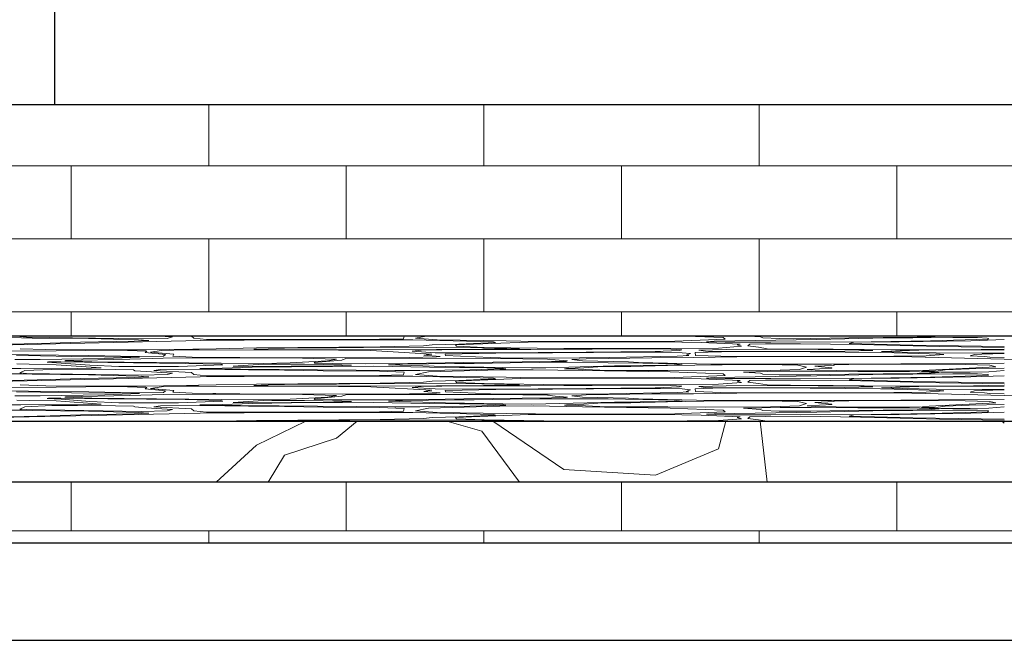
# Model space of a CAD drawing. Header units: millimetres. Extents: x -48769 to 5557, y 850 to 13065.
# Tile 37 of 56: x -17346 to -16537, y 3570 to 4080. Entities that reach past the tile are written whole.
import ezdxf

# ---------------------------------------------------------------- set-up
doc = ezdxf.new("R2010")
doc.units = ezdxf.units.MM
doc.header["$LTSCALE"] = 0.5
doc.header["$MEASUREMENT"] = 0
doc.linetypes.add('PLINE', pattern=[0])
for name, color, linetype in [('0(Nye konstruksjoner)', 7, 'Continuous'), ('232- Ikke-bærende yttervegger', 7, 'Continuous'), ('252- Gulv på grunn_ bunnplate', 7, 'Continuous')]:
    doc.layers.add(name, color=color, linetype=linetype)
doc.layers.add('235- Utvendig kledning og overflate', color=7, linetype='Continuous', lineweight=0)
doc.layers.add('255- Gulvoverflate', color=7, linetype='Continuous', lineweight=0)

# ---------------------------------------------------------------- blocks, each defined once
blk = doc.blocks.new('*X19')
at = {"layer": '235- Utvendig kledning og overflate', "linetype": 'PLINE'}
for p, q in [((-17303.53, 3660), (-17303.53, 3699.99)), ((-17077.34, 3660), (-17077.34, 3699.99)), ((-16851.15, 3660), (-16851.15, 3699.99)), ((-16624.96, 3660), (-16624.96, 3699.99)), ((-17416.63, 3660), (-17190.44, 3660)), ((-17190.44, 3660), (-16964.25, 3660)), ((-17190.44, 3650), (-17190.44, 3660)), ((-17190.44, 3650), (-17190.44, 3660)), ((-16964.25, 3660), (-16738.06, 3660)), ((-16964.25, 3650), (-16964.25, 3660)), ((-16964.25, 3650), (-16964.25, 3660)), ((-16738.06, 3660), (-16511.87, 3660)), ((-16738.06, 3650), (-16738.06, 3660)), ((-16738.06, 3650), (-16738.06, 3660))]:
    blk.add_line(p, q, dxfattribs=at)
blk = doc.blocks.new('*X20')
at = {"layer": '235- Utvendig kledning og overflate', "linetype": 'PLINE'}
for p, q in [((-17190.44, 3960), (-17190.44, 4010)), ((-17190.44, 3960), (-17190.44, 4010)), ((-16964.25, 3960), (-16964.25, 4010)), ((-16964.25, 3960), (-16964.25, 4010)), ((-16738.06, 3960), (-16738.06, 4010)), ((-16738.06, 3960), (-16738.06, 4010)), ((-17190.44, 3960), (-17416.63, 3960)), ((-17303.53, 3900), (-17303.53, 3960)), ((-16964.25, 3960), (-17190.44, 3960)), ((-17077.34, 3900), (-17077.34, 3960)), ((-16738.06, 3960), (-16964.25, 3960)), ((-16851.15, 3900), (-16851.15, 3960)), ((-16511.87, 3960), (-16738.06, 3960)), ((-16624.96, 3900), (-16624.96, 3960)), ((-17416.63, 3900), (-17190.44, 3900)), ((-17190.44, 3900), (-16964.25, 3900)), ((-17190.44, 3840), (-17190.44, 3900)), ((-17190.44, 3840), (-17190.44, 3900)), ((-16964.25, 3900), (-16738.06, 3900)), ((-16964.25, 3840), (-16964.25, 3900)), ((-16964.25, 3840), (-16964.25, 3900)), ((-16738.06, 3900), (-16511.87, 3900)), ((-16738.06, 3840), (-16738.06, 3900)), ((-16738.06, 3840), (-16738.06, 3900)), ((-17190.44, 3840), (-17416.63, 3840)), ((-17303.53, 3820), (-17303.53, 3840)), ((-16964.25, 3840), (-17190.44, 3840)), ((-17077.34, 3820), (-17077.34, 3840)), ((-16738.06, 3840), (-16964.25, 3840)), ((-16851.15, 3820), (-16851.15, 3840)), ((-16511.87, 3840), (-16738.06, 3840)), ((-16624.96, 3820), (-16624.96, 3840))]:
    blk.add_line(p, q, dxfattribs=at)
blk = doc.blocks.new('*X95')
at = {"layer": '255- Gulvoverflate', "linetype": 'PLINE'}
for p, q in [((-17345.05, 3820), (-17345.64, 3819.73)), ((-17345.64, 3819.73), (-17340.02, 3819.18)), ((-17340.02, 3819.18), (-17245.75, 3817.76)), ((-17220.12, 3819.26), (-17232.27, 3820)), ((-17224.63, 3818.15), (-17220.12, 3819.26)), ((-17205.97, 3820), (-17204.53, 3819.93)), ((-17204.53, 3819.93), (-17202.59, 3818.35)), ((-17030.47, 3817.85), (-17029.77, 3820)), ((-17011.73, 3820), (-17020.4, 3818.28)), ((-16767.7, 3818.74), (-16798.1, 3820)), ((-16746.58, 3820), (-16737.08, 3819.4)), ((-16737.08, 3819.4), (-16734.98, 3818.58)), ((-16664.51, 3818.55), (-16608.31, 3819.05)), ((-16578.93, 3818.88), (-16644.69, 3818.29)), ((-16608.31, 3819.05), (-16596.88, 3819.3)), ((-16596.88, 3819.3), (-16590.07, 3819.8)), ((-16590.07, 3819.8), (-16596.24, 3820)), ((-16558.68, 3818.74), (-16578.93, 3818.88)), ((-17382.25, 3812.7), (-17320.68, 3814.07)), ((-17344.15, 3818.67), (-17366.35, 3818.73)), ((-17197.38, 3816.25), (-17365.49, 3812.57)), ((-17335.61, 3818.41), (-17344.15, 3818.67)), ((-17289.27, 3817.89), (-17335.61, 3818.41)), ((-17320.68, 3814.07), (-17295.73, 3814.93)), ((-17295.73, 3814.93), (-17251.69, 3815.72)), ((-17248, 3816.83), (-17289.27, 3817.89)), ((-17251.69, 3815.72), (-17239.74, 3816.41)), ((-17239.74, 3816.41), (-17248, 3816.83)), ((-17245.75, 3817.76), (-17224.63, 3818.15)), ((-17202.59, 3818.35), (-17192.13, 3817.25)), ((-17124.88, 3816.95), (-17197.38, 3816.25)), ((-17192.13, 3817.25), (-17149.1, 3817.09)), ((-17151.15, 3810.25), (-17049.56, 3811.23)), ((-17149.1, 3817.09), (-17049.96, 3817.48)), ((-17040.52, 3816.9), (-17124.88, 3816.95)), ((-17063.32, 3810.72), (-17085.53, 3810.37)), ((-17039.95, 3810.9), (-17063.32, 3810.72)), ((-17049.96, 3817.48), (-17030.47, 3817.85)), ((-17049.56, 3811.23), (-17013.94, 3811.91)), ((-17022.73, 3816.79), (-17040.52, 3816.9)), ((-16966.07, 3810.48), (-17039.95, 3810.9)), ((-16956.49, 3815.23), (-17022.73, 3816.79)), ((-17020.4, 3818.28), (-17002.78, 3816.85)), ((-17013.94, 3811.91), (-17006.69, 3812.69)), ((-17006.69, 3812.69), (-16984.95, 3813.36)), ((-17002.78, 3816.85), (-16946.11, 3816.08)), ((-16927.94, 3815.12), (-16987.69, 3812.77)), ((-16987.69, 3812.77), (-16986.83, 3811.7)), ((-16986.83, 3811.7), (-16964.2, 3810.74)), ((-16984.95, 3813.36), (-16954.66, 3814.74)), ((-16964.2, 3810.74), (-16898.52, 3809.85)), ((-16954.66, 3814.74), (-16956.49, 3815.23)), ((-16946.11, 3816.08), (-16921.97, 3815.64)), ((-16897.84, 3815.34), (-16927.94, 3815.12)), ((-16921.97, 3815.64), (-16875.68, 3815.46)), ((-16817.52, 3815.24), (-16897.84, 3815.34)), ((-16875.68, 3815.46), (-16814.32, 3815.61)), ((-16785.83, 3814.71), (-16817.52, 3815.24)), ((-16814.32, 3815.61), (-16766.09, 3817.37)), ((-16753.74, 3813.27), (-16785.83, 3814.71)), ((-16775.13, 3815.79), (-16781.34, 3815.35)), ((-16781.34, 3815.35), (-16766.07, 3815.07)), ((-16690.71, 3817.08), (-16775.13, 3815.79)), ((-16771.46, 3810.19), (-16752.64, 3811.6)), ((-16766.09, 3817.37), (-16767.7, 3818.74)), ((-16766.07, 3815.07), (-16728.44, 3815.05)), ((-16756.3, 3812.75), (-16753.74, 3813.27)), ((-16752.64, 3811.6), (-16756.3, 3812.75)), ((-16745.7, 3813.36), (-16747.29, 3811.87)), ((-16747.29, 3811.87), (-16738.53, 3810.88)), ((-16732.86, 3813.65), (-16745.7, 3813.36)), ((-16738.53, 3810.88), (-16731.53, 3809.65)), ((-16734.98, 3818.58), (-16721.56, 3818.01)), ((-16704.01, 3813.73), (-16732.86, 3813.65)), ((-16728.44, 3815.05), (-16646.15, 3815.32)), ((-16721.56, 3818.01), (-16709.8, 3817.85)), ((-16709.8, 3817.85), (-16695.78, 3817.91)), ((-16654.93, 3813.1), (-16704.01, 3813.73)), ((-16695.78, 3817.91), (-16664.51, 3818.55)), ((-16644.69, 3818.29), (-16690.71, 3817.08)), ((-16660.39, 3814.89), (-16664.15, 3813.77)), ((-16664.15, 3813.77), (-16611.97, 3812.51)), ((-16623.12, 3815.28), (-16660.39, 3814.89)), ((-16589.87, 3811.47), (-16654.93, 3813.1)), ((-16646.15, 3815.32), (-16597.31, 3816.09)), ((-16564.15, 3816.23), (-16623.12, 3815.28)), ((-16611.97, 3812.51), (-16536.69, 3811.42)), ((-16597.31, 3816.09), (-16549.82, 3817.51)), ((-16536.7, 3810.61), (-16589.87, 3811.47)), ((-16536.69, 3817.11), (-16564.15, 3816.23)), ((-16550.82, 3818.29), (-16558.68, 3818.74)), ((-16549.53, 3818.09), (-16550.82, 3818.29)), ((-16549.82, 3817.51), (-16549.53, 3818.09)), ((-16536.69, 3811.42), (-16536.71, 3811.42)), ((-17315.67, 3807.96), (-17445.51, 3807.12)), ((-17410.07, 3805.41), (-17288.79, 3804.05)), ((-17328.7, 3803.81), (-17348.28, 3804.05)), ((-17324.16, 3809.06), (-17345.28, 3809.65)), ((-17303.3, 3803.25), (-17328.7, 3803.81)), ((-17324.16, 3809.06), (-17280.68, 3808.61)), ((-17291.39, 3808.23), (-17315.67, 3807.96)), ((-17249.25, 3802.8), (-17303.3, 3803.25)), ((-17265.01, 3808.32), (-17291.39, 3808.23)), ((-17288.79, 3804.05), (-17249.71, 3803.31)), ((-17280.68, 3808.61), (-17242.11, 3808.61)), ((-17275.87, 3801.64), (-17247.16, 3802.67)), ((-17241.14, 3807.5), (-17265.01, 3808.32)), ((-17249.71, 3803.31), (-17227.44, 3803.49)), ((-17247.16, 3802.67), (-17249.25, 3802.8)), ((-17242.56, 3806.57), (-17241.14, 3807.5)), ((-17225.81, 3804.91), (-17242.56, 3806.57)), ((-17242.11, 3808.61), (-17184.17, 3809.65)), ((-17229.18, 3808.02), (-17238.27, 3806.79)), ((-17238.27, 3806.79), (-17218.97, 3805.21)), ((-17208.6, 3808.62), (-17229.18, 3808.02)), ((-17227.44, 3803.49), (-17225.81, 3804.91)), ((-17218.97, 3805.21), (-17220.03, 3803.63)), ((-17220.03, 3803.63), (-17204.02, 3802.81)), ((-17198.21, 3808.77), (-17208.6, 3808.62)), ((-17204.02, 3802.81), (-17164.89, 3802.32)), ((-17083.65, 3808.46), (-17198.21, 3808.77)), ((-17184.16, 3809.65), (-17151.15, 3810.25)), ((-17141.68, 3809.65), (-17153.44, 3809.26)), ((-17153.44, 3809.26), (-17141.68, 3808.87)), ((-17128.27, 3810.09), (-17141.68, 3809.65)), ((-17141.68, 3808.87), (-17068.68, 3808.61)), ((-17085.53, 3810.37), (-17128.27, 3810.09)), ((-17057.2, 3808.07), (-17083.65, 3808.46)), ((-17068.68, 3808.61), (-17003.13, 3808.94)), ((-17007.01, 3805.25), (-17057.2, 3808.07)), ((-17025.36, 3802.38), (-17003.12, 3802.89)), ((-17015.91, 3808.3), (-17023.24, 3807.52)), ((-17023.24, 3807.52), (-17004.21, 3806.34)), ((-16998.81, 3808.81), (-17015.91, 3808.3)), ((-17013.66, 3804.26), (-17007.01, 3805.25)), ((-17000.34, 3803.29), (-17013.66, 3804.26)), ((-17004.21, 3806.34), (-16959.36, 3806.29)), ((-17003.13, 3808.94), (-16964.75, 3809.29)), ((-17003.12, 3802.89), (-17000.34, 3803.29)), ((-16954.65, 3809.07), (-16998.81, 3808.81)), ((-16954.4, 3806.03), (-16996.19, 3805.14)), ((-16996.19, 3805.14), (-16995.98, 3804.07)), ((-16995.98, 3804.07), (-16958.79, 3802.49)), ((-16935.14, 3809.65), (-16966.07, 3810.48)), ((-16964.75, 3809.29), (-16943.36, 3809.24)), ((-16959.36, 3806.29), (-16880.26, 3806.74)), ((-16925.68, 3809.06), (-16954.65, 3809.07)), ((-16907.8, 3806.32), (-16954.4, 3806.03)), ((-16943.36, 3809.24), (-16935.14, 3809.65)), ((-16875.45, 3809.24), (-16925.68, 3809.06)), ((-16840.68, 3806.83), (-16907.8, 3806.32)), ((-16898.52, 3809.85), (-16823.22, 3809.76)), ((-16880.26, 3806.74), (-16823.59, 3807.39)), ((-16837.47, 3809.51), (-16875.45, 3809.24)), ((-16861.01, 3802.32), (-16805.58, 3803.43)), ((-16819.22, 3806.76), (-16840.68, 3806.83)), ((-16814.96, 3809.39), (-16837.47, 3809.51)), ((-16823.59, 3807.39), (-16803.47, 3808.03)), ((-16823.22, 3809.76), (-16771.46, 3810.19)), ((-16801.34, 3806.35), (-16819.22, 3806.76)), ((-16801.61, 3808.57), (-16814.96, 3809.39)), ((-16805.58, 3803.43), (-16795.93, 3804.07)), ((-16803.47, 3808.03), (-16801.61, 3808.57)), ((-16794.65, 3805.58), (-16801.34, 3806.35)), ((-16798.09, 3804.41), (-16794.65, 3805.58)), ((-16795.93, 3804.07), (-16798.09, 3804.41)), ((-16756.57, 3803.03), (-16792.13, 3802.45)), ((-16768.95, 3807.19), (-16790.79, 3806.57)), ((-16790.79, 3806.57), (-16790.37, 3804.18)), ((-16790.37, 3804.18), (-16769.66, 3803.54)), ((-16765.27, 3808.86), (-16787.77, 3808.33)), ((-16787.77, 3808.33), (-16782.13, 3807.54)), ((-16782.13, 3807.54), (-16744.48, 3807.41)), ((-16769.66, 3803.54), (-16724.82, 3803.24)), ((-16725.33, 3807.2), (-16768.95, 3807.19)), ((-16724.88, 3809.26), (-16765.27, 3808.86)), ((-16683.16, 3803.16), (-16756.57, 3803.03)), ((-16744.48, 3807.41), (-16706.83, 3807.41)), ((-16731.53, 3809.65), (-16712.29, 3809.38)), ((-16638.53, 3806.45), (-16725.33, 3807.2)), ((-16654.58, 3808.7), (-16724.88, 3809.26)), ((-16724.82, 3803.24), (-16664.02, 3803.26)), ((-16712.29, 3809.38), (-16677.18, 3809.31)), ((-16706.83, 3807.41), (-16679.3, 3807.41)), ((-16612.68, 3802.96), (-16683.16, 3803.16)), ((-16679.3, 3807.41), (-16644.74, 3808.09)), ((-16677.18, 3809.31), (-16626.12, 3808.75)), ((-16664.02, 3803.26), (-16627.48, 3803.42)), ((-16644.74, 3808.09), (-16654.58, 3808.7)), ((-16616.11, 3805.84), (-16638.53, 3806.45)), ((-16606.8, 3808.3), (-16637.51, 3807.3)), ((-16637.51, 3807.3), (-16620.52, 3806.74)), ((-16627.48, 3803.42), (-16600.75, 3803.72)), ((-16626.12, 3808.75), (-16574.51, 3808.76)), ((-16620.52, 3806.74), (-16592.64, 3806.2)), ((-16589.28, 3805.24), (-16616.11, 3805.84)), ((-16536.69, 3801.11), (-16612.68, 3802.96)), ((-16536.69, 3808.66), (-16606.8, 3808.3)), ((-16600.75, 3803.72), (-16586.4, 3804.81)), ((-16592.64, 3806.2), (-16554.74, 3805.86)), ((-16586.4, 3804.81), (-16589.28, 3805.24)), ((-16574.51, 3808.76), (-16536.69, 3809.38)), ((-16561.1, 3804.83), (-16564.64, 3803.8)), ((-16564.64, 3803.8), (-16552.99, 3803.15)), ((-16555.19, 3805.15), (-16561.1, 3804.83)), ((-16536.7, 3805.63), (-16555.19, 3805.15)), ((-16554.74, 3805.86), (-16536.69, 3806.04)), ((-16552.99, 3803.15), (-16548.6, 3802.72)), ((-16548.6, 3802.72), (-16536.69, 3802.42)), ((-17349.85, 3800.72), (-17328.9, 3800.75)), ((-17337.9, 3796.86), (-17348.03, 3797.2)), ((-17315.65, 3796.48), (-17337.9, 3796.86)), ((-17328.9, 3800.75), (-17275.87, 3801.64)), ((-17321.96, 3798.72), (-17323.04, 3798.46)), ((-17323.04, 3798.46), (-17311.58, 3797.87)), ((-17311.84, 3798.85), (-17321.96, 3798.72)), ((-17278.88, 3793.93), (-17315.65, 3796.48)), ((-17273.33, 3798.31), (-17311.84, 3798.85)), ((-17311.58, 3797.87), (-17288.18, 3796.06)), ((-17307.97, 3800.03), (-17308.54, 3799.72)), ((-17308.54, 3799.72), (-17286.49, 3798.86)), ((-17255.1, 3801.13), (-17307.97, 3800.03)), ((-17288.18, 3796.06), (-17264.16, 3795.06)), ((-17286.49, 3798.86), (-17180.06, 3797.61)), ((-17209.63, 3797.58), (-17273.33, 3798.31)), ((-17264.16, 3795.06), (-17248.45, 3794.88)), ((-17227.96, 3801.85), (-17255.1, 3801.13)), ((-17248.45, 3794.88), (-17215.29, 3795.03)), ((-17187.15, 3802.16), (-17227.96, 3801.85)), ((-17215.29, 3795.03), (-17178.94, 3796.44)), ((-17180.58, 3796.98), (-17209.63, 3797.58)), ((-17122.64, 3802.04), (-17187.15, 3802.16)), ((-17178.94, 3796.44), (-17180.58, 3796.98)), ((-17180.06, 3797.61), (-17145.54, 3797.55)), ((-17149.72, 3796.68), (-17170.21, 3795.38)), ((-17170.21, 3795.38), (-17157.72, 3794.89)), ((-17164.89, 3802.32), (-17080.66, 3802.02)), ((-17157.72, 3794.89), (-17087.54, 3795.49)), ((-17122.38, 3794.85), (-17154.63, 3794.44)), ((-17138.66, 3796.84), (-17149.72, 3796.68)), ((-17145.54, 3797.55), (-17123.51, 3798.09)), ((-17111.69, 3796.8), (-17138.66, 3796.84)), ((-17123.51, 3798.09), (-17092.79, 3799.72)), ((-17085.52, 3801.08), (-17122.64, 3802.04)), ((-17054.95, 3795.16), (-17122.38, 3794.85)), ((-17081.05, 3796.28), (-17111.69, 3796.8)), ((-17080.97, 3800.32), (-17103.83, 3798.23)), ((-17103.83, 3798.23), (-17103.14, 3797.76)), ((-17103.14, 3797.76), (-17088.72, 3797.34)), ((-17092.79, 3799.72), (-17085.52, 3801.08)), ((-17088.72, 3797.34), (-17061.44, 3797.3)), ((-17087.54, 3795.49), (-17073.19, 3795.97)), ((-17073.19, 3795.97), (-17081.05, 3796.28)), ((-17077.87, 3801.64), (-17080.97, 3800.32)), ((-17080.66, 3802.02), (-17025.36, 3802.38)), ((-17067.84, 3801.8), (-17077.87, 3801.64)), ((-16952.45, 3801.7), (-17067.84, 3801.8)), ((-17061.44, 3797.3), (-17026.85, 3797.45)), ((-17009.03, 3794.46), (-17054.95, 3795.16)), ((-17031.11, 3796.92), (-17042.71, 3796.27)), ((-17042.71, 3796.27), (-16995.74, 3794.9)), ((-16988.48, 3797.39), (-17031.11, 3796.92)), ((-17026.85, 3797.45), (-16980.8, 3798.2)), ((-16995.74, 3794.9), (-16948.7, 3794.1)), ((-16972.41, 3797.48), (-16988.48, 3797.39)), ((-16980.8, 3798.2), (-16908.71, 3799)), ((-16942.71, 3797.9), (-16972.41, 3797.48)), ((-16958.79, 3802.49), (-16950.71, 3802.06)), ((-16912.08, 3801.14), (-16952.45, 3801.7)), ((-16950.71, 3802.06), (-16910.37, 3801.98)), ((-16918.24, 3798.26), (-16942.71, 3797.9)), ((-16862.3, 3798.14), (-16918.24, 3798.26)), ((-16913.33, 3794.04), (-16856.96, 3795.47)), ((-16905.65, 3800.37), (-16912.08, 3801.14)), ((-16910.37, 3801.98), (-16861.01, 3802.32)), ((-16908.71, 3799), (-16896.82, 3799.23)), ((-16895.51, 3799.73), (-16905.65, 3800.37)), ((-16896.82, 3799.23), (-16895.51, 3799.73)), ((-16880.3, 3801.44), (-16891.94, 3800.79)), ((-16891.94, 3800.79), (-16883.3, 3799.76)), ((-16883.3, 3799.76), (-16845.4, 3798.93)), ((-16866.85, 3794.9), (-16882.17, 3793.79)), ((-16826.41, 3802.25), (-16880.3, 3801.44)), ((-16843.52, 3795.11), (-16866.85, 3794.9)), ((-16833.75, 3797.69), (-16862.3, 3798.14)), ((-16856.96, 3795.47), (-16814.75, 3796.12)), ((-16845.4, 3798.93), (-16837.29, 3798.35)), ((-16813.4, 3795.86), (-16843.52, 3795.11)), ((-16837.29, 3798.35), (-16777.8, 3797.02)), ((-16808.06, 3797.07), (-16833.75, 3797.69)), ((-16792.13, 3802.45), (-16826.41, 3802.25)), ((-16814.75, 3796.12), (-16801.4, 3796.38)), ((-16768.6, 3796.51), (-16813.4, 3795.86)), ((-16801.4, 3796.38), (-16808.06, 3797.07)), ((-16777.8, 3797.02), (-16742.81, 3796.81)), ((-16731.96, 3796.56), (-16768.6, 3796.51)), ((-16742.81, 3796.81), (-16701.74, 3796.92)), ((-16706.28, 3796.1), (-16731.96, 3796.56)), ((-16699.27, 3794.33), (-16706.28, 3796.1)), ((-16701.74, 3796.92), (-16678.62, 3796.89)), ((-16676.61, 3795.94), (-16692.43, 3795.32)), ((-16692.43, 3795.32), (-16678.44, 3793.89)), ((-16678.62, 3796.89), (-16621.69, 3797.26)), ((-16664.41, 3796.63), (-16676.63, 3796.27)), ((-16676.63, 3796.27), (-16676.61, 3795.94)), ((-16589.86, 3796.85), (-16664.41, 3796.63)), ((-16621.69, 3797.26), (-16590.84, 3797.31)), ((-16603.8, 3791.83), (-16543.65, 3794.86)), ((-16590.84, 3797.31), (-16536.69, 3797.71)), ((-16568.81, 3796.7), (-16589.86, 3796.85)), ((-16548.56, 3796.18), (-16568.81, 3796.7)), ((-16543.65, 3794.86), (-16548.56, 3796.18)), ((-16536.71, 3801.11), (-16536.69, 3801.11)), ((-16536.69, 3802.42), (-16536.7, 3802.42)), ((-16536.69, 3797.71), (-16536.7, 3797.71)), ((-16536.69, 3801.11), (-16514.58, 3800.58)), ((-17385.9, 3793.51), (-17344.7, 3793.27)), ((-17344.15, 3788.85), (-17366.35, 3788.91)), ((-17197.38, 3786.42), (-17365.49, 3782.74)), ((-17341.6, 3791.75), (-17345.64, 3789.91)), ((-17345.64, 3789.91), (-17340.02, 3789.36)), ((-17344.7, 3793.27), (-17286.62, 3793.69)), ((-17335.61, 3788.58), (-17344.15, 3788.85)), ((-17319.24, 3792.66), (-17341.6, 3791.75)), ((-17340.02, 3789.36), (-17245.75, 3787.94)), ((-17289.27, 3788.07), (-17335.61, 3788.58)), ((-17298.32, 3792.79), (-17319.24, 3792.66)), ((-17266.9, 3792.64), (-17298.32, 3792.79)), ((-17248, 3787.01), (-17289.27, 3788.07)), ((-17286.62, 3793.69), (-17278.88, 3793.93)), ((-17252.18, 3792.17), (-17266.9, 3792.64)), ((-17251.02, 3791.56), (-17252.18, 3792.17)), ((-17251.69, 3785.9), (-17239.74, 3786.58)), ((-17241.89, 3790.76), (-17251.02, 3791.56)), ((-17239.74, 3786.58), (-17248, 3787.01)), ((-17245.75, 3787.94), (-17224.63, 3788.33)), ((-17220.12, 3789.44), (-17241.89, 3790.76)), ((-17229.99, 3792.55), (-17235.55, 3791.62)), ((-17235.55, 3791.62), (-17204.53, 3790.11)), ((-17196.71, 3792.74), (-17229.99, 3792.55)), ((-17224.63, 3788.33), (-17220.12, 3789.44)), ((-17204.53, 3790.11), (-17202.59, 3788.52)), ((-17202.59, 3788.52), (-17192.13, 3787.42)), ((-17179.32, 3793.73), (-17197.67, 3793.45)), ((-17197.67, 3793.45), (-17196.13, 3793.05)), ((-17124.88, 3787.13), (-17197.38, 3786.42)), ((-17157.65, 3792.26), (-17196.71, 3792.74)), ((-17196.13, 3793.05), (-17037.42, 3791.68)), ((-17192.13, 3787.42), (-17149.1, 3787.27)), ((-17154.63, 3794.44), (-17179.32, 3793.73)), ((-17128.23, 3792.04), (-17157.65, 3792.26)), ((-17149.1, 3787.27), (-17049.96, 3787.66)), ((-17096.27, 3791.54), (-17128.23, 3792.04)), ((-17040.52, 3787.07), (-17124.88, 3787.13)), ((-17050.02, 3791.11), (-17096.27, 3791.54)), ((-17029.71, 3790.37), (-17050.02, 3791.11)), ((-17049.96, 3787.66), (-17030.47, 3788.03)), ((-17022.73, 3786.96), (-17040.52, 3787.07)), ((-17037.42, 3791.68), (-17016.99, 3791.6)), ((-17030.47, 3788.03), (-17029.71, 3790.37)), ((-16956.49, 3785.41), (-17022.73, 3786.96)), ((-17009.81, 3790.56), (-17020.4, 3788.46)), ((-17020.4, 3788.46), (-17002.78, 3787.02)), ((-17016.99, 3791.6), (-16975.83, 3792.2)), ((-16951.31, 3792.24), (-17009.81, 3790.56)), ((-16984.48, 3794.18), (-17009.03, 3794.46)), ((-17002.78, 3787.02), (-16946.11, 3786.26)), ((-16968.79, 3794.06), (-16984.48, 3794.18)), ((-16975.83, 3792.2), (-16946.31, 3793.15)), ((-16948.07, 3793.43), (-16968.79, 3794.06)), ((-16923.91, 3792.39), (-16951.31, 3792.24)), ((-16948.7, 3794.1), (-16925.31, 3793.95)), ((-16946.31, 3793.15), (-16948.07, 3793.43)), ((-16925.31, 3793.95), (-16913.33, 3794.04)), ((-16883.15, 3791.67), (-16923.91, 3792.39)), ((-16896.5, 3793.25), (-16898.18, 3792.99)), ((-16898.18, 3792.99), (-16886.95, 3792.78)), ((-16882.17, 3793.79), (-16896.5, 3793.25)), ((-16886.95, 3792.78), (-16868.95, 3792.01)), ((-16811.24, 3790.72), (-16883.15, 3791.67)), ((-16868.95, 3792.01), (-16852.66, 3791.67)), ((-16852.66, 3791.67), (-16813.26, 3791.64)), ((-16814.32, 3785.79), (-16766.09, 3787.55)), ((-16813.26, 3791.64), (-16782.31, 3791.35)), ((-16767.7, 3788.91), (-16811.24, 3790.72)), ((-16782.31, 3791.35), (-16728.72, 3791.74)), ((-16690.71, 3787.26), (-16775.13, 3785.97)), ((-16766.09, 3787.55), (-16767.7, 3788.91)), ((-16720.78, 3791.15), (-16751.07, 3790.46)), ((-16751.07, 3790.46), (-16737.08, 3789.58)), ((-16737.08, 3789.58), (-16734.98, 3788.76)), ((-16734.98, 3788.76), (-16721.56, 3788.19)), ((-16728.72, 3791.74), (-16704.94, 3792.64)), ((-16721.56, 3788.19), (-16709.8, 3788.03)), ((-16695.3, 3791.26), (-16720.78, 3791.15)), ((-16709.8, 3788.03), (-16695.78, 3788.08)), ((-16704.94, 3792.64), (-16699.27, 3794.33)), ((-16678.42, 3793.57), (-16698.56, 3792.64)), ((-16698.56, 3792.64), (-16692.19, 3791.9)), ((-16695.78, 3788.08), (-16664.51, 3788.72)), ((-16656.91, 3790.98), (-16695.3, 3791.26)), ((-16692.19, 3791.9), (-16674.92, 3791.62)), ((-16644.69, 3788.47), (-16690.71, 3787.26)), ((-16678.44, 3793.89), (-16678.42, 3793.57)), ((-16674.92, 3791.62), (-16633.06, 3791.5)), ((-16664.51, 3788.72), (-16608.31, 3789.23)), ((-16638.91, 3790.98), (-16656.91, 3790.98)), ((-16578.93, 3789.06), (-16644.69, 3788.47)), ((-16614.53, 3790.76), (-16638.91, 3790.98)), ((-16633.06, 3791.5), (-16604.97, 3791.78)), ((-16564.15, 3786.4), (-16623.12, 3785.46)), ((-16590.07, 3789.98), (-16614.53, 3790.76)), ((-16608.31, 3789.23), (-16596.88, 3789.48)), ((-16591.02, 3791.52), (-16604.59, 3791.08)), ((-16604.59, 3791.08), (-16588.75, 3790.36)), ((-16597.31, 3786.27), (-16549.82, 3787.69)), ((-16596.88, 3789.48), (-16590.07, 3789.98)), ((-16585.2, 3792.35), (-16591.02, 3791.52)), ((-16588.75, 3790.36), (-16564.62, 3790.22)), ((-16565.46, 3793.16), (-16585.2, 3792.35)), ((-16558.68, 3788.92), (-16578.93, 3789.06)), ((-16536.69, 3793.5), (-16565.46, 3793.16)), ((-16564.62, 3790.22), (-16549.36, 3790.62)), ((-16536.69, 3787.29), (-16564.15, 3786.4)), ((-16550.82, 3788.47), (-16558.68, 3788.92)), ((-16549.53, 3788.26), (-16550.82, 3788.47)), ((-16549.82, 3787.69), (-16549.53, 3788.26)), ((-16549.36, 3790.62), (-16536.69, 3791.75)), ((-17382.25, 3782.88), (-17320.68, 3784.25)), ((-17324.16, 3779.23), (-17345.28, 3779.82)), ((-17324.16, 3779.23), (-17280.68, 3778.79)), ((-17320.68, 3784.25), (-17295.73, 3785.11)), ((-17291.39, 3778.41), (-17315.67, 3778.14)), ((-17295.73, 3785.11), (-17251.69, 3785.9)), ((-17265.01, 3778.5), (-17291.39, 3778.41)), ((-17280.68, 3778.79), (-17242.11, 3778.79)), ((-17241.14, 3777.67), (-17265.01, 3778.5)), ((-17242.11, 3778.79), (-17184.17, 3779.82)), ((-17208.6, 3778.8), (-17229.18, 3778.2)), ((-17198.21, 3778.94), (-17208.6, 3778.8)), ((-17083.65, 3778.64), (-17198.21, 3778.94)), ((-17184.16, 3779.82), (-17151.15, 3780.43)), ((-17141.68, 3779.82), (-17153.44, 3779.44)), ((-17153.44, 3779.44), (-17141.68, 3779.05)), ((-17151.15, 3780.43), (-17049.56, 3781.41)), ((-17128.27, 3780.27), (-17141.68, 3779.82)), ((-17141.68, 3779.05), (-17068.68, 3778.78)), ((-17085.53, 3780.54), (-17128.27, 3780.27)), ((-17063.32, 3780.9), (-17085.53, 3780.54)), ((-17057.2, 3778.25), (-17083.65, 3778.64)), ((-17068.68, 3778.78), (-17003.13, 3779.12)), ((-17039.95, 3781.08), (-17063.32, 3780.9)), ((-17049.56, 3781.41), (-17013.94, 3782.09)), ((-16966.07, 3780.65), (-17039.95, 3781.08)), ((-17015.91, 3778.48), (-17023.24, 3777.7)), ((-16998.81, 3778.98), (-17015.91, 3778.48)), ((-17013.94, 3782.09), (-17006.69, 3782.86)), ((-17006.69, 3782.86), (-16984.95, 3783.53)), ((-17003.13, 3779.12), (-16964.75, 3779.47)), ((-16954.65, 3779.24), (-16998.81, 3778.98)), ((-16927.94, 3785.3), (-16987.69, 3782.94)), ((-16987.69, 3782.94), (-16986.83, 3781.88)), ((-16986.83, 3781.88), (-16964.2, 3780.92)), ((-16984.95, 3783.53), (-16954.66, 3784.92)), ((-16935.14, 3779.82), (-16966.07, 3780.65)), ((-16964.75, 3779.47), (-16943.36, 3779.42)), ((-16964.2, 3780.92), (-16898.52, 3780.03)), ((-16954.66, 3784.92), (-16956.49, 3785.41)), ((-16925.68, 3779.24), (-16954.65, 3779.24)), ((-16946.11, 3786.26), (-16921.97, 3785.82)), ((-16943.36, 3779.42), (-16935.14, 3779.82)), ((-16897.84, 3785.51), (-16927.94, 3785.3)), ((-16875.45, 3779.42), (-16925.68, 3779.24)), ((-16921.97, 3785.82), (-16875.68, 3785.63)), ((-16898.52, 3780.03), (-16823.22, 3779.94)), ((-16817.52, 3785.42), (-16897.84, 3785.51)), ((-16875.68, 3785.63), (-16814.32, 3785.79)), ((-16837.47, 3779.69), (-16875.45, 3779.42)), ((-16814.96, 3779.56), (-16837.47, 3779.69)), ((-16823.22, 3779.94), (-16771.46, 3780.37)), ((-16785.83, 3784.88), (-16817.52, 3785.42)), ((-16801.61, 3778.75), (-16814.96, 3779.56)), ((-16803.47, 3778.2), (-16801.61, 3778.75)), ((-16765.27, 3779.03), (-16787.77, 3778.51)), ((-16787.77, 3778.51), (-16782.13, 3777.72)), ((-16753.74, 3783.45), (-16785.83, 3784.88)), ((-16775.13, 3785.97), (-16781.34, 3785.53)), ((-16781.34, 3785.53), (-16766.07, 3785.24)), ((-16771.46, 3780.37), (-16752.64, 3781.78)), ((-16766.07, 3785.24), (-16728.44, 3785.23)), ((-16724.88, 3779.44), (-16765.27, 3779.03)), ((-16756.3, 3782.93), (-16753.74, 3783.45)), ((-16752.64, 3781.78), (-16756.3, 3782.93)), ((-16745.7, 3783.53), (-16747.29, 3782.05)), ((-16747.29, 3782.05), (-16738.53, 3781.06)), ((-16732.86, 3783.83), (-16745.7, 3783.53)), ((-16738.53, 3781.06), (-16731.53, 3779.82)), ((-16704.01, 3783.9), (-16732.86, 3783.83)), ((-16731.53, 3779.82), (-16712.29, 3779.56)), ((-16728.44, 3785.23), (-16646.15, 3785.49)), ((-16654.58, 3778.88), (-16724.88, 3779.44)), ((-16712.29, 3779.56), (-16677.18, 3779.48)), ((-16654.93, 3783.28), (-16704.01, 3783.9)), ((-16677.18, 3779.48), (-16626.12, 3778.93)), ((-16660.39, 3785.07), (-16664.15, 3783.95)), ((-16664.15, 3783.95), (-16611.97, 3782.68)), ((-16623.12, 3785.46), (-16660.39, 3785.07)), ((-16589.87, 3781.64), (-16654.93, 3783.28)), ((-16644.74, 3778.27), (-16654.58, 3778.88)), ((-16646.15, 3785.49), (-16597.31, 3786.27)), ((-16606.8, 3778.48), (-16637.51, 3777.47)), ((-16626.12, 3778.93), (-16574.51, 3778.94)), ((-16611.97, 3782.68), (-16536.69, 3781.6)), ((-16536.69, 3778.83), (-16606.8, 3778.48)), ((-16536.7, 3780.78), (-16589.87, 3781.64)), ((-16574.51, 3778.94), (-16536.69, 3779.56)), ((-16536.69, 3781.6), (-16536.71, 3781.6)), ((-17315.67, 3778.14), (-17445.51, 3777.29)), ((-17410.07, 3775.59), (-17288.79, 3774.22)), ((-17349.85, 3770.9), (-17328.9, 3770.93)), ((-17328.7, 3773.99), (-17348.28, 3774.22)), ((-17328.9, 3770.93), (-17275.87, 3771.82)), ((-17303.3, 3773.43), (-17328.7, 3773.99)), ((-17255.1, 3771.31), (-17307.97, 3770.2)), ((-17249.25, 3772.98), (-17303.3, 3773.43)), ((-17288.79, 3774.22), (-17249.71, 3773.48)), ((-17275.87, 3771.82), (-17247.16, 3772.85)), ((-17227.96, 3772.03), (-17255.1, 3771.31)), ((-17249.71, 3773.48), (-17227.44, 3773.66)), ((-17247.16, 3772.85), (-17249.25, 3772.98)), ((-17242.56, 3776.75), (-17241.14, 3777.67)), ((-17225.81, 3775.09), (-17242.56, 3776.75)), ((-17229.18, 3778.2), (-17238.27, 3776.96)), ((-17238.27, 3776.96), (-17218.97, 3775.39)), ((-17187.15, 3772.34), (-17227.96, 3772.03)), ((-17227.44, 3773.66), (-17225.81, 3775.09)), ((-17218.97, 3775.39), (-17220.03, 3773.8)), ((-17220.03, 3773.8), (-17204.02, 3772.99)), ((-17204.02, 3772.99), (-17164.89, 3772.5)), ((-17122.64, 3772.21), (-17187.15, 3772.34)), ((-17164.89, 3772.5), (-17080.66, 3772.19)), ((-17085.52, 3771.26), (-17122.64, 3772.21)), ((-17080.97, 3770.5), (-17103.83, 3768.41)), ((-17092.79, 3769.89), (-17085.52, 3771.26)), ((-17077.87, 3771.81), (-17080.97, 3770.5)), ((-17080.66, 3772.19), (-17025.36, 3772.56)), ((-17067.84, 3771.97), (-17077.87, 3771.81)), ((-16952.45, 3771.88), (-17067.84, 3771.97)), ((-17007.01, 3775.43), (-17057.2, 3778.25)), ((-17025.36, 3772.56), (-17003.12, 3773.06)), ((-17023.24, 3777.7), (-17004.21, 3776.52)), ((-17013.66, 3774.44), (-17007.01, 3775.43)), ((-17000.34, 3773.47), (-17013.66, 3774.44)), ((-17004.21, 3776.52), (-16959.36, 3776.47)), ((-17003.12, 3773.06), (-17000.34, 3773.47)), ((-16954.4, 3776.21), (-16996.19, 3775.31)), ((-16996.19, 3775.31), (-16995.98, 3774.25)), ((-16995.98, 3774.25), (-16958.79, 3772.66)), ((-16959.36, 3776.47), (-16880.26, 3776.91)), ((-16958.79, 3772.66), (-16950.71, 3772.24)), ((-16907.8, 3776.49), (-16954.4, 3776.21)), ((-16912.08, 3771.32), (-16952.45, 3771.88)), ((-16950.71, 3772.24), (-16910.37, 3772.15)), ((-16905.65, 3770.54), (-16912.08, 3771.32)), ((-16910.37, 3772.15), (-16861.01, 3772.5)), ((-16840.68, 3777), (-16907.8, 3776.49)), ((-16895.51, 3769.91), (-16905.65, 3770.54)), ((-16880.3, 3771.62), (-16891.94, 3770.97)), ((-16891.94, 3770.97), (-16883.3, 3769.94)), ((-16826.41, 3772.43), (-16880.3, 3771.62)), ((-16880.26, 3776.91), (-16823.59, 3777.57)), ((-16861.01, 3772.5), (-16805.58, 3773.61)), ((-16819.22, 3776.94), (-16840.68, 3777)), ((-16792.13, 3772.62), (-16826.41, 3772.43)), ((-16823.59, 3777.57), (-16803.47, 3778.2)), ((-16801.34, 3776.53), (-16819.22, 3776.94)), ((-16805.58, 3773.61), (-16795.93, 3774.24)), ((-16794.65, 3775.75), (-16801.34, 3776.53)), ((-16798.09, 3774.59), (-16794.65, 3775.75)), ((-16795.93, 3774.24), (-16798.09, 3774.59)), ((-16756.57, 3773.2), (-16792.13, 3772.62)), ((-16768.95, 3777.37), (-16790.79, 3776.75)), ((-16790.79, 3776.75), (-16790.37, 3774.36)), ((-16790.37, 3774.36), (-16769.66, 3773.72)), ((-16782.13, 3777.72), (-16744.48, 3777.58)), ((-16769.66, 3773.72), (-16724.82, 3773.42)), ((-16725.33, 3777.37), (-16768.95, 3777.37)), ((-16683.16, 3773.34), (-16756.57, 3773.2)), ((-16744.48, 3777.58), (-16706.83, 3777.58)), ((-16638.53, 3776.63), (-16725.33, 3777.37)), ((-16724.82, 3773.42), (-16664.02, 3773.44)), ((-16706.83, 3777.58), (-16679.3, 3777.58)), ((-16612.68, 3773.14), (-16683.16, 3773.34)), ((-16679.3, 3777.58), (-16644.74, 3778.27)), ((-16664.02, 3773.44), (-16627.48, 3773.6)), ((-16616.11, 3776.02), (-16638.53, 3776.63)), ((-16637.51, 3777.47), (-16620.52, 3776.92)), ((-16627.48, 3773.6), (-16600.75, 3773.89)), ((-16620.52, 3776.92), (-16592.64, 3776.38)), ((-16589.28, 3775.42), (-16616.11, 3776.02)), ((-16536.69, 3771.29), (-16612.68, 3773.14)), ((-16600.75, 3773.89), (-16586.4, 3774.99)), ((-16592.64, 3776.38), (-16554.74, 3776.03)), ((-16586.4, 3774.99), (-16589.28, 3775.42)), ((-16561.1, 3775.01), (-16564.64, 3773.98)), ((-16564.64, 3773.98), (-16552.99, 3773.32)), ((-16555.19, 3775.32), (-16561.1, 3775.01)), ((-16536.7, 3775.8), (-16555.19, 3775.32)), ((-16554.74, 3776.03), (-16536.69, 3776.21)), ((-16552.99, 3773.32), (-16548.6, 3772.9)), ((-16548.6, 3772.9), (-16536.69, 3772.6)), ((-16536.71, 3771.29), (-16536.69, 3771.29)), ((-16536.69, 3772.6), (-16536.7, 3772.6)), ((-16536.69, 3771.29), (-16514.58, 3770.75)), ((-17385.9, 3763.69), (-17344.7, 3763.44)), ((-17337.9, 3767.03), (-17348.03, 3767.38)), ((-17344.7, 3763.44), (-17286.62, 3763.87)), ((-17319.24, 3762.83), (-17341.6, 3761.93)), ((-17315.65, 3766.66), (-17337.9, 3767.03)), ((-17321.96, 3768.9), (-17323.04, 3768.63)), ((-17323.04, 3768.63), (-17311.58, 3768.04)), ((-17311.84, 3769.03), (-17321.96, 3768.9)), ((-17298.32, 3762.97), (-17319.24, 3762.83)), ((-17278.88, 3764.11), (-17315.65, 3766.66)), ((-17273.33, 3768.48), (-17311.84, 3769.03)), ((-17311.58, 3768.04), (-17288.18, 3766.23)), ((-17307.97, 3770.2), (-17308.54, 3769.89)), ((-17308.54, 3769.89), (-17286.49, 3769.04)), ((-17266.9, 3762.81), (-17298.32, 3762.97)), ((-17288.18, 3766.23), (-17264.16, 3765.24)), ((-17286.62, 3763.87), (-17278.88, 3764.11)), ((-17286.49, 3769.04), (-17180.06, 3767.79)), ((-17209.63, 3767.76), (-17273.33, 3768.48)), ((-17252.18, 3762.35), (-17266.9, 3762.81)), ((-17264.16, 3765.24), (-17248.45, 3765.06)), ((-17251.02, 3761.73), (-17252.18, 3762.35)), ((-17248.45, 3765.06), (-17215.29, 3765.21)), ((-17229.99, 3762.73), (-17235.55, 3761.8)), ((-17196.71, 3762.92), (-17229.99, 3762.73)), ((-17215.29, 3765.21), (-17178.94, 3766.61)), ((-17180.58, 3767.15), (-17209.63, 3767.76)), ((-17179.32, 3763.9), (-17197.67, 3763.63)), ((-17197.67, 3763.63), (-17196.13, 3763.23)), ((-17157.65, 3762.44), (-17196.71, 3762.92)), ((-17196.13, 3763.23), (-17037.42, 3761.86)), ((-17178.94, 3766.61), (-17180.58, 3767.15)), ((-17180.06, 3767.79), (-17145.54, 3767.73)), ((-17154.63, 3764.62), (-17179.32, 3763.9)), ((-17149.72, 3766.86), (-17170.21, 3765.55)), ((-17170.21, 3765.55), (-17157.72, 3765.07)), ((-17157.72, 3765.07), (-17087.54, 3765.66)), ((-17128.23, 3762.21), (-17157.65, 3762.44)), ((-17122.38, 3765.02), (-17154.63, 3764.62)), ((-17138.66, 3767.02), (-17149.72, 3766.86)), ((-17145.54, 3767.73), (-17123.51, 3768.27)), ((-17111.69, 3766.98), (-17138.66, 3767.02)), ((-17096.27, 3761.71), (-17128.23, 3762.21)), ((-17123.51, 3768.27), (-17092.79, 3769.89)), ((-17054.95, 3765.33), (-17122.38, 3765.02)), ((-17081.05, 3766.46), (-17111.69, 3766.98)), ((-17103.83, 3768.41), (-17103.14, 3767.94)), ((-17103.14, 3767.94), (-17088.72, 3767.52)), ((-17088.72, 3767.52), (-17061.44, 3767.48)), ((-17087.54, 3765.66), (-17073.19, 3766.15)), ((-17073.19, 3766.15), (-17081.05, 3766.46)), ((-17061.44, 3767.48), (-17026.85, 3767.63)), ((-17009.03, 3764.63), (-17054.95, 3765.33)), ((-17031.11, 3767.09), (-17042.71, 3766.45)), ((-17042.71, 3766.45), (-16995.74, 3765.07)), ((-16988.48, 3767.57), (-17031.11, 3767.09)), ((-17026.85, 3767.63), (-16980.8, 3768.38)), ((-17016.99, 3761.78), (-16975.83, 3762.38)), ((-16951.31, 3762.41), (-17009.81, 3760.73)), ((-16984.48, 3764.35), (-17009.03, 3764.63)), ((-16995.74, 3765.07), (-16948.7, 3764.27)), ((-16972.41, 3767.65), (-16988.48, 3767.57)), ((-16968.79, 3764.23), (-16984.48, 3764.35)), ((-16980.8, 3768.38), (-16908.71, 3769.17)), ((-16975.83, 3762.38), (-16946.31, 3763.33)), ((-16942.71, 3768.08), (-16972.41, 3767.65)), ((-16948.07, 3763.6), (-16968.79, 3764.23)), ((-16923.91, 3762.57), (-16951.31, 3762.41)), ((-16948.7, 3764.27), (-16925.31, 3764.13)), ((-16946.31, 3763.33), (-16948.07, 3763.6)), ((-16918.24, 3768.44), (-16942.71, 3768.08)), ((-16925.31, 3764.13), (-16913.33, 3764.21)), ((-16883.15, 3761.85), (-16923.91, 3762.57)), ((-16862.3, 3768.31), (-16918.24, 3768.44)), ((-16913.33, 3764.21), (-16856.96, 3765.65)), ((-16908.71, 3769.17), (-16896.82, 3769.41)), ((-16896.5, 3763.43), (-16898.18, 3763.16)), ((-16898.18, 3763.16), (-16886.95, 3762.96)), ((-16896.82, 3769.41), (-16895.51, 3769.91)), ((-16882.17, 3763.97), (-16896.5, 3763.43)), ((-16886.95, 3762.96), (-16868.95, 3762.19)), ((-16883.3, 3769.94), (-16845.4, 3769.11)), ((-16866.85, 3765.08), (-16882.17, 3763.97)), ((-16868.95, 3762.19), (-16852.66, 3761.85)), ((-16843.52, 3765.28), (-16866.85, 3765.08)), ((-16833.75, 3767.87), (-16862.3, 3768.31)), ((-16856.96, 3765.65), (-16814.75, 3766.29)), ((-16845.4, 3769.11), (-16837.29, 3768.52)), ((-16813.4, 3766.04), (-16843.52, 3765.28)), ((-16837.29, 3768.52), (-16777.8, 3767.2)), ((-16808.06, 3767.25), (-16833.75, 3767.87)), ((-16814.75, 3766.29), (-16801.4, 3766.55)), ((-16768.6, 3766.68), (-16813.4, 3766.04)), ((-16801.4, 3766.55), (-16808.06, 3767.25)), ((-16777.8, 3767.2), (-16742.81, 3766.98)), ((-16731.96, 3766.74), (-16768.6, 3766.68)), ((-16742.81, 3766.98), (-16701.74, 3767.1)), ((-16706.28, 3766.27), (-16731.96, 3766.74)), ((-16728.72, 3761.91), (-16704.94, 3762.82)), ((-16699.27, 3764.51), (-16706.28, 3766.27)), ((-16704.94, 3762.82), (-16699.27, 3764.51)), ((-16701.74, 3767.1), (-16678.62, 3767.06)), ((-16678.42, 3763.75), (-16698.56, 3762.81)), ((-16698.56, 3762.81), (-16692.19, 3762.08)), ((-16676.61, 3766.12), (-16692.43, 3765.49)), ((-16692.43, 3765.49), (-16678.44, 3764.07)), ((-16678.62, 3767.06), (-16621.69, 3767.44)), ((-16678.44, 3764.07), (-16678.42, 3763.75)), ((-16664.41, 3766.8), (-16676.63, 3766.45)), ((-16676.63, 3766.45), (-16676.61, 3766.12)), ((-16589.86, 3767.02), (-16664.41, 3766.8)), ((-16621.69, 3767.44), (-16590.84, 3767.49)), ((-16603.8, 3762.01), (-16543.65, 3765.03)), ((-16585.2, 3762.53), (-16591.02, 3761.69)), ((-16590.84, 3767.49), (-16536.69, 3767.88)), ((-16568.81, 3766.88), (-16589.86, 3767.02)), ((-16565.46, 3763.34), (-16585.2, 3762.53)), ((-16548.56, 3766.36), (-16568.81, 3766.88)), ((-16536.69, 3763.68), (-16565.46, 3763.34)), ((-16543.65, 3765.03), (-16548.56, 3766.36)), ((-16536.69, 3767.88), (-16536.7, 3767.88)), ((-17382.25, 3753.05), (-17320.68, 3754.43)), ((-17344.15, 3759.02), (-17366.35, 3759.09)), ((-17197.38, 3756.6), (-17365.49, 3752.92)), ((-17341.6, 3761.93), (-17345.64, 3760.08)), ((-17345.64, 3760.08), (-17340.02, 3759.54)), ((-17335.61, 3758.76), (-17344.15, 3759.02)), ((-17340.02, 3759.54), (-17245.75, 3758.12)), ((-17289.27, 3758.24), (-17335.61, 3758.76)), ((-17320.68, 3754.43), (-17295.73, 3755.28)), ((-17295.73, 3755.28), (-17251.69, 3756.07)), ((-17248, 3757.18), (-17289.27, 3758.24)), ((-17251.69, 3756.07), (-17239.74, 3756.76)), ((-17241.89, 3760.93), (-17251.02, 3761.73)), ((-17239.74, 3756.76), (-17248, 3757.18)), ((-17245.75, 3758.12), (-17224.63, 3758.51)), ((-17220.12, 3759.62), (-17241.89, 3760.93)), ((-17235.55, 3761.8), (-17204.53, 3760.28)), ((-17224.63, 3758.51), (-17220.12, 3759.62)), ((-17204.53, 3760.28), (-17202.59, 3758.7)), ((-17202.59, 3758.7), (-17192.13, 3757.6)), ((-17124.88, 3757.3), (-17197.38, 3756.6)), ((-17192.13, 3757.6), (-17149.1, 3757.45)), ((-17149.1, 3757.45), (-17049.96, 3757.83)), ((-17040.52, 3757.25), (-17124.88, 3757.3)), ((-17050.02, 3761.29), (-17096.27, 3761.71)), ((-17029.71, 3760.54), (-17050.02, 3761.29)), ((-17049.96, 3757.83), (-17030.47, 3758.21)), ((-17022.73, 3757.14), (-17040.52, 3757.25)), ((-17037.42, 3761.86), (-17016.99, 3761.78)), ((-17030.47, 3758.21), (-17029.71, 3760.54)), ((-16956.49, 3755.58), (-17022.73, 3757.14)), ((-17009.81, 3760.73), (-17020.4, 3758.64)), ((-17020.4, 3758.64), (-17002.78, 3757.2)), ((-17002.78, 3757.2), (-16946.11, 3756.43)), ((-16927.94, 3755.47), (-16987.69, 3753.12)), ((-16984.95, 3753.71), (-16954.66, 3755.09)), ((-16954.66, 3755.09), (-16956.49, 3755.58)), ((-16946.11, 3756.43), (-16921.97, 3755.99)), ((-16897.84, 3755.69), (-16927.94, 3755.47)), ((-16921.97, 3755.99), (-16875.68, 3755.81)), ((-16817.52, 3755.6), (-16897.84, 3755.69)), ((-16811.24, 3760.9), (-16883.15, 3761.85)), ((-16875.68, 3755.81), (-16814.32, 3755.96)), ((-16852.66, 3761.85), (-16813.26, 3761.82)), ((-16785.83, 3755.06), (-16817.52, 3755.6)), ((-16814.32, 3755.96), (-16766.09, 3757.72)), ((-16813.26, 3761.82), (-16782.31, 3761.53)), ((-16767.7, 3759.09), (-16811.24, 3760.9)), ((-16753.74, 3753.63), (-16785.83, 3755.06)), ((-16782.31, 3761.53), (-16728.72, 3761.91)), ((-16775.13, 3756.14), (-16781.34, 3755.71)), ((-16781.34, 3755.71), (-16766.07, 3755.42)), ((-16690.71, 3757.44), (-16775.13, 3756.14)), ((-16766.09, 3757.72), (-16767.7, 3759.09)), ((-16766.07, 3755.42), (-16728.44, 3755.41)), ((-16720.78, 3761.33), (-16751.07, 3760.64)), ((-16751.07, 3760.64), (-16737.08, 3759.75)), ((-16737.08, 3759.75), (-16734.98, 3758.94)), ((-16734.98, 3758.94), (-16721.56, 3758.37)), ((-16704.01, 3754.08), (-16732.86, 3754)), ((-16728.44, 3755.41), (-16646.15, 3755.67)), ((-16721.56, 3758.37), (-16709.8, 3758.2)), ((-16695.3, 3761.44), (-16720.78, 3761.33)), ((-16709.8, 3758.2), (-16695.78, 3758.26)), ((-16654.93, 3753.46), (-16704.01, 3754.08)), ((-16695.78, 3758.26), (-16664.51, 3758.9)), ((-16656.91, 3761.16), (-16695.3, 3761.44)), ((-16692.19, 3762.08), (-16674.92, 3761.8)), ((-16644.69, 3758.65), (-16690.71, 3757.44)), ((-16674.92, 3761.8), (-16633.06, 3761.67)), ((-16664.51, 3758.9), (-16608.31, 3759.4)), ((-16660.39, 3755.25), (-16664.15, 3754.12)), ((-16664.15, 3754.12), (-16611.97, 3752.86)), ((-16623.12, 3755.63), (-16660.39, 3755.25)), ((-16638.91, 3761.16), (-16656.91, 3761.16)), ((-16646.15, 3755.67), (-16597.31, 3756.45)), ((-16578.93, 3759.23), (-16644.69, 3758.65)), ((-16614.53, 3760.94), (-16638.91, 3761.16)), ((-16633.06, 3761.67), (-16604.97, 3761.95)), ((-16564.15, 3756.58), (-16623.12, 3755.63)), ((-16590.07, 3760.16), (-16614.53, 3760.94)), ((-16608.31, 3759.4), (-16596.88, 3759.66)), ((-16591.02, 3761.69), (-16604.59, 3761.26)), ((-16604.59, 3761.26), (-16588.75, 3760.54)), ((-16597.31, 3756.45), (-16549.82, 3757.87)), ((-16596.88, 3759.66), (-16590.07, 3760.16)), ((-16588.75, 3760.54), (-16564.62, 3760.39)), ((-16558.68, 3759.09), (-16578.93, 3759.23)), ((-16564.62, 3760.39), (-16549.36, 3760.79)), ((-16536.69, 3757.46), (-16564.15, 3756.58)), ((-16550.82, 3758.64), (-16558.68, 3759.09)), ((-16549.53, 3758.44), (-16550.82, 3758.64)), ((-16549.82, 3757.87), (-16549.53, 3758.44)), ((-16549.36, 3760.79), (-16536.69, 3761.92)), ((-17184.16, 3750), (-17151.15, 3750.6)), ((-17151.15, 3750.6), (-17049.56, 3751.58)), ((-17128.27, 3750.44), (-17141.68, 3750)), ((-17085.53, 3750.72), (-17128.27, 3750.44)), ((-17063.32, 3751.08), (-17085.53, 3750.72)), ((-17039.95, 3751.25), (-17063.32, 3751.08)), ((-17049.56, 3751.58), (-17013.94, 3752.26)), ((-16966.07, 3750.83), (-17039.95, 3751.25)), ((-17013.94, 3752.26), (-17006.69, 3753.04)), ((-17006.69, 3753.04), (-16984.95, 3753.71)), ((-16987.69, 3753.12), (-16986.83, 3752.05)), ((-16986.83, 3752.05), (-16964.2, 3751.09)), ((-16935.14, 3750), (-16966.07, 3750.83)), ((-16964.2, 3751.09), (-16898.52, 3750.21)), ((-16898.52, 3750.21), (-16823.22, 3750.12)), ((-16823.22, 3750.12), (-16771.46, 3750.54)), ((-16771.46, 3750.54), (-16752.64, 3751.95)), ((-16756.3, 3753.1), (-16753.74, 3753.63)), ((-16752.64, 3751.95), (-16756.3, 3753.1)), ((-16745.7, 3753.71), (-16747.29, 3752.22)), ((-16747.29, 3752.22), (-16738.53, 3751.24)), ((-16732.86, 3754), (-16745.7, 3753.71)), ((-16738.53, 3751.24), (-16731.53, 3750)), ((-16589.87, 3751.82), (-16654.93, 3753.46)), ((-16611.97, 3752.86), (-16536.69, 3751.78)), ((-16536.7, 3750.96), (-16589.87, 3751.82)), ((-16536.69, 3751.78), (-16536.71, 3751.78))]:
    blk.add_line(p, q, dxfattribs=at)
blk = doc.blocks.new('*X96')
at = {"layer": '255- Gulvoverflate', "linetype": 'PLINE'}
for p, q in [((-17151.15, 3730.33), (-17110.58, 3750)), ((-17068.49, 3750), (-17085.53, 3736.2)), ((-16966.07, 3741.75), (-16994.75, 3750)), ((-16956.82, 3750), (-16898.52, 3710.32)), ((-16771.46, 3727.26), (-16765.43, 3750)), ((-16737.15, 3750), (-16731.53, 3699.99)), ((-16536.7, 3748.34), (-16538.75, 3750)), ((-16935.14, 3699.99), (-16966.07, 3741.75)), ((-17184.16, 3699.99), (-17151.15, 3730.33)), ((-17085.53, 3736.2), (-17128.27, 3722.2)), ((-17128.27, 3722.2), (-17141.68, 3699.99)), ((-16823.22, 3705.82), (-16771.46, 3727.26)), ((-16898.52, 3710.32), (-16823.22, 3705.82))]:
    blk.add_line(p, q, dxfattribs=at)

msp = doc.modelspace()

# ---------------------------------------------------------------- linework, layer by layer
at = {"layer": '0(Nye konstruksjoner)', "linetype": 'PLINE'}
for p, q in [((-17316.93, 4010), (-17316.93, 5930)), ((-15516.93, 4010), (-17416.93, 4010))]:
    msp.add_line(p, q, dxfattribs=at)
at = {"layer": '252- Gulv på grunn_ bunnplate', "linetype": 'PLINE'}
for p, q in [((-15296.93, 3820), (-18421.93, 3820)), ((-22216.93, 3750), (-15296.93, 3750)), ((-15296.93, 3699.99), (-22216.93, 3699.99)), ((-18421.93, 3650), (-15296.93, 3650)), ((-22216.93, 3570), (-15286.93, 3570))]:
    msp.add_line(p, q, dxfattribs=at)

# ---------------------------------------------------------------- block references
at = {"layer": '232- Ikke-bærende yttervegger'}
for name in ['*X20', '*X19']:
    msp.add_blockref(name, (0, 0), dxfattribs=at)
at = {"layer": '252- Gulv på grunn_ bunnplate'}
for name in ['*X95', '*X96']:
    msp.add_blockref(name, (0, 0), dxfattribs=at)

doc.saveas('drawing.dxf')
